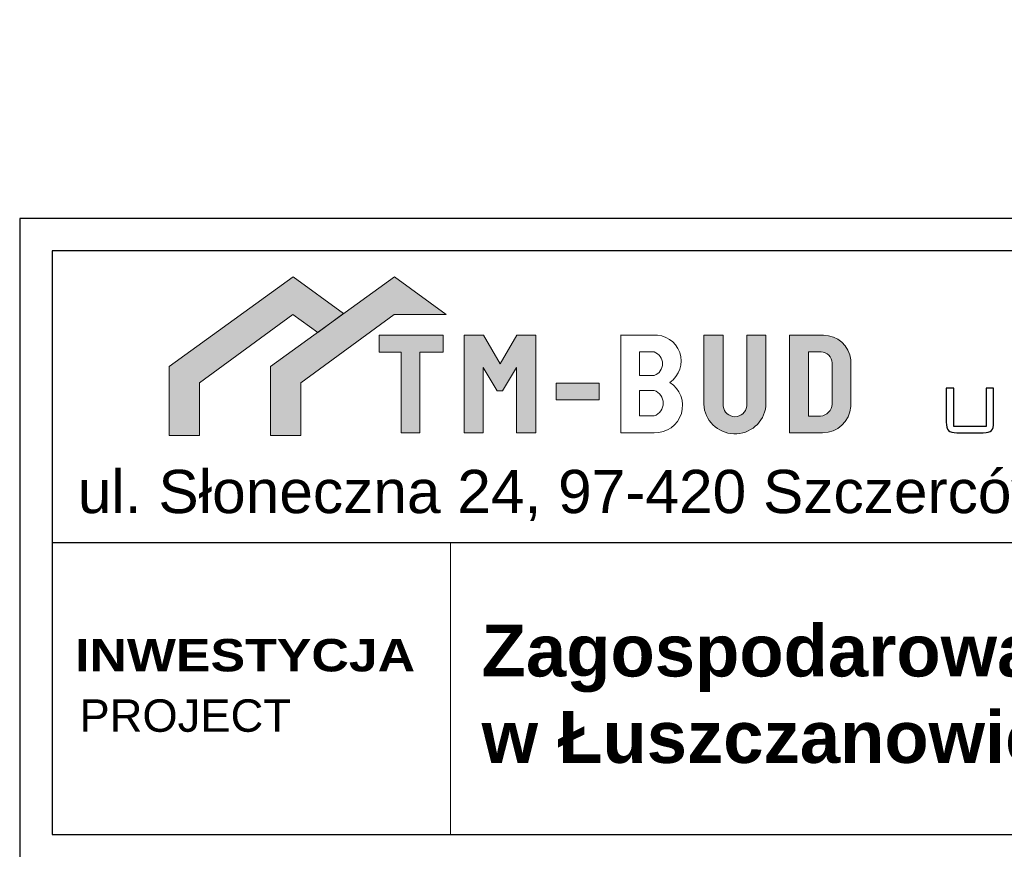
# Model space of a CAD drawing. Header units: millimetres. Extents: x 730 to 10409, y 1134 to 11940.
# Tile 37 of 49: x 9428 to 9884, y 5691 to 6075. Entities that reach past the tile are written whole.
import ezdxf

# ---------------------------------------------------------------- set-up
doc = ezdxf.new("R2010")
doc.units = ezdxf.units.MM
for name, color, linetype in [('_0', 7, 'Continuous'), ('A_opisy_ramka', 7, 'Continuous'), ('A_ramka', 7, 'Continuous')]:
    doc.layers.add(name, color=color, linetype=linetype)
doc.layers.add('wymiar', color=7, linetype='Continuous', lineweight=13)
doc.styles.add('GENERATED_STYLE_2', font='txt')
doc.styles.add('GENERATED_STYLE_6', font='txt')

msp = doc.modelspace()

# ---------------------------------------------------------------- hatches: boundary and pattern name
at = {"layer": '_0', "linetype": 'Continuous', "lineweight": 9}
for color, points in [(150, [(9497.45, 5914.03), (9497.45, 5882.15), (9511.47, 5882.15), (9511.47, 5906.59), (9554.6, 5938.13), (9566.2, 5929.89), (9578.13, 5938.54), (9554.76, 5955.61)]), (10, [(9544.34, 5914.03), (9544.34, 5882.15), (9558.36, 5882.15), (9558.36, 5906.59), (9601.49, 5938.13), (9625.59, 5938.13), (9601.66, 5955.61), (9578.13, 5938.54), (9566.2, 5929.89)]), (256, [(9594.58, 5928.54), (9594.58, 5920.73), (9604.72, 5920.73), (9604.72, 5883.44), (9613.35, 5883.44), (9613.35, 5920.73), (9624.19, 5920.73), (9624.19, 5928.54)]), (256, [(9633.89, 5883.44), (9633.89, 5928.54), (9642.82, 5928.54), (9650.5, 5915.27), (9658.27, 5928.54), (9666.99, 5928.54), (9666.99, 5883.44), (9658.16, 5883.44), (9658.16, 5913.56), (9651.65, 5902.86), (9649.11, 5902.86), (9642.75, 5913.56), (9642.75, 5883.44)]), (256, [(9744.73, 5896.69, 0.92428), (9773.47, 5895.71), (9773.47, 5928.54), (9764.58, 5928.54), (9764.58, 5895.71, -0.895057), (9753.74, 5895.71), (9753.74, 5928.54), (9744.73, 5928.54), (9744.73, 5896.69)]), (256, [(9676.54, 5906.39), (9676.54, 5898.67), (9696.35, 5898.67), (9696.35, 5906.39)])]:
    msp.add_hatch(color=color, dxfattribs=at).paths.add_polyline_path(points)
h = msp.add_hatch(color=256, dxfattribs=at)
h.paths.add_polyline_path([(9784.4, 5928.54), (9784.4, 5883.44), (9799.73, 5883.44, 0.392515), (9812.74, 5895.51), (9812.74, 5917.14, 0.392988), (9800.09, 5928.54)])
h.paths.add_polyline_path([(9793.18, 5891.09), (9793.18, 5920.94), (9799.04, 5920.94, -0.362678), (9804.15, 5915.74), (9804.15, 5896.7, -0.36902), (9798.75, 5891.09)], flags=16)

# ---------------------------------------------------------------- linework, layer by layer
at = {"color": 150, "linetype": 'ByBlock', "lineweight": 9}
msp.add_lwpolyline([(9511.47, 5882.15), (9511.47, 5906.59), (9554.6, 5938.13), (9566.2, 5929.89), (9578.13, 5938.54), (9554.76, 5955.61), (9497.45, 5914.03), (9497.45, 5882.15), (9511.47, 5882.15)], dxfattribs=at)
at = {"color": 10, "linetype": 'ByBlock', "lineweight": 9}
msp.add_lwpolyline([(9558.36, 5882.15), (9558.36, 5906.59), (9601.49, 5938.13), (9625.59, 5938.13), (9601.66, 5955.61), (9544.34, 5914.03), (9544.34, 5882.15), (9558.36, 5882.15)], dxfattribs=at)
at = {"layer": '_0', "linetype": 'ByBlock', "lineweight": 9}
for points in [[(9594.58, 5920.73), (9604.72, 5920.73), (9604.72, 5883.44), (9613.35, 5883.44), (9613.35, 5920.73), (9624.19, 5920.73), (9624.19, 5928.54), (9594.58, 5928.54), (9594.58, 5920.73)], [(9633.89, 5883.44), (9633.89, 5928.54), (9642.82, 5928.54), (9650.5, 5915.27), (9658.27, 5928.54), (9666.99, 5928.54), (9666.99, 5883.44), (9658.16, 5883.44), (9658.16, 5913.56), (9651.65, 5902.86), (9649.11, 5902.86), (9642.75, 5913.56), (9642.75, 5883.44), (9633.89, 5883.44)]]:
    msp.add_lwpolyline(points, dxfattribs=at)
for points in [[(9706.25, 5928.53), (9721.39, 5928.56), (9721.39, 5928.54, -0.772995), (9729, 5906.73), (9729, 5906.73), (9729, 5906.73, -0.767331), (9721.87, 5883.44), (9721.87, 5883.44), (9706.33, 5883.44), (9706.33, 5928.53)], [(9744.73, 5928.54), (9753.74, 5928.54), (9753.74, 5895.71), (9753.74, 5895.71, 0.895057), (9764.58, 5895.71), (9764.58, 5895.71), (9764.58, 5928.54), (9773.47, 5928.54), (9773.47, 5895.71), (9773.47, 5895.71, -0.92428), (9744.73, 5896.69), (9744.73, 5896.69), (9744.73, 5928.54)], [(9784.4, 5928.54), (9800.09, 5928.54), (9800.09, 5928.54, -0.392988), (9812.74, 5917.14), (9812.74, 5917.14), (9812.74, 5895.51), (9812.74, 5895.51, -0.392515), (9799.73, 5883.44), (9799.73, 5883.44), (9784.4, 5883.44), (9784.4, 5928.54)], [(9714.96, 5909.93), (9714.96, 5920.8), (9721.8, 5920.8), (9721.8, 5920.8, -0.708774), (9721.85, 5909.94), (9721.85, 5909.94), (9714.96, 5909.93)], [(9714.96, 5891.21), (9714.96, 5903), (9721.8, 5903), (9721.8, 5903, -0.711748), (9721.85, 5891.22), (9721.85, 5891.22), (9714.96, 5891.21)]]:
    msp.add_lwpolyline(points, format="xyb", dxfattribs=at)
msp.add_lwpolyline([(9793.18, 5920.94), (9799.04, 5920.94, -0.362678), (9804.15, 5915.74), (9804.15, 5896.7, -0.36902), (9798.75, 5891.09), (9793.18, 5891.09)], format="xyb", close=True, dxfattribs=at)
msp.add_lwpolyline([(9676.54, 5906.39), (9696.35, 5906.39), (9696.35, 5898.67), (9676.54, 5898.67)], close=True, dxfattribs=at)
at = {"layer": '_0'}
msp.add_open_spline([(9860.39, 5904.07), (9860.39, 5904.07), (9860.39, 5886.31), (9860.39, 5886.31), (9860.39, 5886.31), (9860.39, 5886.31), (9875.42, 5886.31), (9875.42, 5886.31), (9875.42, 5886.31), (9875.42, 5886.31), (9875.42, 5904.07), (9875.42, 5904.07), (9875.42, 5904.07), (9875.42, 5904.07), (9878.82, 5904.07), (9878.82, 5904.07), (9878.82, 5904.07), (9878.82, 5904.07), (9878.82, 5888.32), (9878.82, 5888.32), (9878.82, 5888.32), (9878.82, 5886.42), (9878.48, 5885.13), (9877.81, 5884.45), (9877.81, 5884.45), (9877.14, 5883.78), (9875.87, 5883.44), (9874.01, 5883.44), (9874.01, 5883.44), (9874.01, 5883.44), (9861.78, 5883.44), (9861.78, 5883.44), (9861.78, 5883.44), (9859.9, 5883.44), (9858.62, 5883.78), (9857.95, 5884.47), (9857.95, 5884.47), (9857.27, 5885.16), (9856.93, 5886.44), (9856.93, 5888.32), (9856.93, 5888.32), (9856.93, 5888.32), (9856.93, 5904.07), (9856.93, 5904.07), (9856.93, 5904.07), (9856.93, 5904.07), (9860.39, 5904.07), (9860.39, 5904.07)], degree=3, knots=[0, 0, 0, 0, 0.083333, 0.083333, 0.083333, 0.083333, 0.166667, 0.166667, 0.166667, 0.166667, 0.25, 0.25, 0.25, 0.25, 0.333333, 0.333333, 0.333333, 0.333333, 0.416667, 0.416667, 0.416667, 0.416667, 0.5, 0.5, 0.5, 0.5, 0.583333, 0.583333, 0.583333, 0.583333, 0.666667, 0.666667, 0.666667, 0.666667, 0.75, 0.75, 0.75, 0.75, 0.833333, 0.833333, 0.833333, 0.833333, 0.916667, 0.916667, 0.916667, 0.916667, 1, 1, 1, 1], dxfattribs=at)
at = {"layer": 'A_ramka', "color": 0, "linetype": 'Continuous', "lineweight": 13}
msp.add_line((9627.56, 5697.47), (9627.56, 5832.52), dxfattribs=at)
at = {"layer": 'A_ramka'}
msp.add_lwpolyline([(10395.28, 5982.56), (9428.33, 5982.56), (9428.33, 5278.69), (9428.33, 5278.69), (9428.33, 4978.6), (10395.29, 4978.6), (10395.29, 5982.56)], dxfattribs=at)
at = {"layer": 'A_ramka', "color": 0}
for points in [[(9443.33, 5697.47), (10380.28, 5697.47), (10380.28, 5967.56), (9443.33, 5967.56)], [(9443.33, 5697.47), (10380.28, 5697.47), (10380.28, 5832.52), (9443.33, 5832.52)]]:
    msp.add_lwpolyline(points, close=True, dxfattribs=at)

# ---------------------------------------------------------------- texts
at = {"layer": 'A_opisy_ramka', "color": 0, "linetype": 'Continuous', "lineweight": 13, "char_height": 15.0046, "attachment_point": 7}
for s, insert, style in [('{\\fArial Black|b1|i0|c238|p34;INWESTYCJA}', (9453.95, 5772.77), 'GENERATED_STYLE_6'), ('{\\fArial|b0|i0|c238|p34;PROJECT}', (9455.98, 5744.82), 'GENERATED_STYLE_2')]:
    msp.add_mtext(s, dxfattribs=dict(at, insert=insert, style=style))
at = {"layer": 'wymiar', "color": 0, "linetype": 'Continuous', "lineweight": 13, "insert": (9455.2, 5842.52), "char_height": 20.0061, "attachment_point": 7, "style": 'GENERATED_STYLE_6'}
msp.add_mtext('{\\fArial|b0|i0|c238|p32;ul. Słoneczna 24, 97-420 Szczerców,}', dxfattribs=at)
at = {"layer": 'wymiar', "color": 0, "insert": (9641.99, 5730.28), "char_height": 24, "attachment_point": 7, "style": 'GENERATED_STYLE_6'}
msp.add_mtext('{\\fArial|b1|i0|c238|p32;Zagospodarowanie terenu skweru \\Pw Łuszczanowicach }', dxfattribs=at)

doc.saveas('drawing.dxf')
